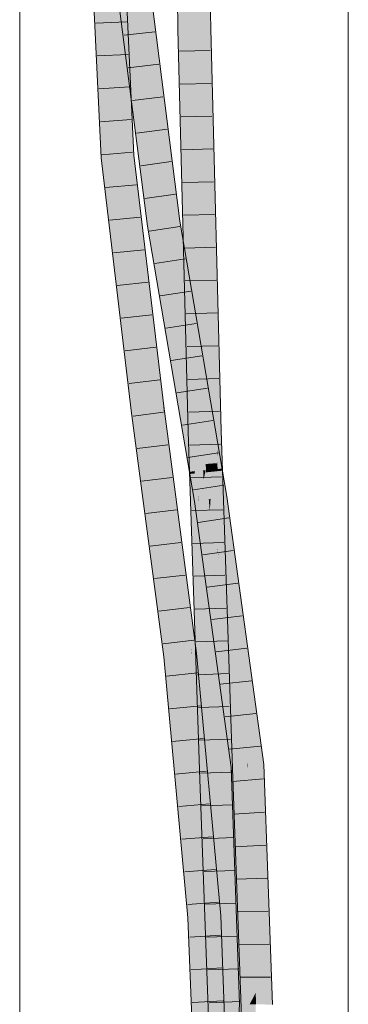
# Model space of a CAD drawing. Extents: x -620 to 300, y 62 to 1107.
# Tile 173 of 256: x 175.68 to 178.18, y 794.79 to 802.29. Entities that reach past the tile are written whole.
import ezdxf

# ---------------------------------------------------------------- set-up
doc = ezdxf.new("R2010")
doc.units = 0
doc.layers.get('0').update_dxf_attribs({"lineweight": 35})
doc.layers.add('E_Detail_Linie_Text_Bem', color=7, linetype='Continuous', lineweight=13)
for name, color, linetype, lineweight, true_color in [('E_Leerrohr 25-A06G9G0X8I', 7, 'Continuous', 9, 0xff8000), ('E_Leerrohr 25-Shading', 7, 'Continuous', 9, 0xff8000), ('E_Leerrohr 32-A06G9G128I', 7, 'Continuous', 9, 0x00b300), ('E_Leerrohr 32-Shading', 7, 'Continuous', 9, 0x00b300)]:
    doc.layers.add(name, color=color, linetype=linetype, lineweight=lineweight, true_color=true_color)

# ---------------------------------------------------------------- blocks, each defined once
blk = doc.blocks.new('Shading-A06G9FMN8I', base_point=(255.3952, 758.4784))
at = {"layer": 'E_Leerrohr 25-Shading', "color": 43, "true_color": 0xd7ab7f}
for points in [[(176.8829, 802.2201), (176.9195, 802.2209), (176.8711, 803.0981), (176.9077, 803.0978)], [(177.087, 803.0697), (177.0845, 803.0964), (177.0962, 802.225)], [(177.1272, 802.6439), (177.087, 803.0697), (177.1328, 802.2258), (177.0962, 802.225)], [(176.8829, 802.2201), (176.8926, 801.8462), (176.9195, 802.2209), (176.9744, 800.0952)], [(177.1328, 802.2258), (177.0962, 802.225), (177.1871, 800.0442), (177.1038, 801.9321)], [(177.1328, 802.2258), (177.1871, 800.0442), (177.1874, 800.1158)], [(177.1134, 801.7144), (177.1038, 801.9321), (177.1754, 799.1611)], [(176.8926, 801.8462), (176.9621, 799.1548), (176.9744, 800.0952), (176.9987, 799.1559)], [(177.1807, 799.1613), (177.1776, 800.2594), (177.1754, 799.1611), (177.1134, 801.7144)], [(177.1871, 800.0442), (177.1776, 800.2594), (177.1839, 799.1613), (177.1807, 799.1613)], [(177.1871, 800.0442), (177.1922, 799.9289), (177.1874, 800.1158)], [(177.212, 799.1622), (177.1922, 799.9289), (177.1839, 799.1613), (177.1871, 800.0442)], [(176.9621, 799.1548), (177.0388, 797.9543), (176.9987, 799.1559)], [(176.9621, 799.1548), (177.0504, 796.5071), (177.0388, 797.9543), (177.0729, 796.5079)], [(177.1807, 799.1613), (177.1754, 799.1611), (177.1823, 799.0236)], [(177.1823, 799.0236), (177.1754, 799.1611), (177.1836, 798.9167)], [(177.1823, 799.0236), (177.1847, 799.0168), (177.1807, 799.1613), (177.1839, 799.1613)], [(177.1847, 799.0168), (177.2201, 798.9188), (177.1839, 799.1613), (177.212, 799.1622)], [(177.1847, 799.0168), (177.1823, 799.0236), (177.185, 798.9702)], [(177.1836, 798.9167), (177.1855, 798.8658), (177.1823, 799.0236), (177.185, 798.9702)], [(177.185, 798.9702), (177.1876, 798.9173), (177.1847, 799.0168), (177.2198, 798.9197)], [(177.185, 798.9702), (177.1853, 798.9171), (177.1876, 798.9173)], [(177.1855, 798.8658), (177.1836, 798.9167), (177.1856, 798.8558)], [(177.1853, 798.9171), (177.2491, 797.6895), (177.1876, 798.9173)], [(177.1853, 798.9171), (177.1855, 798.8658), (177.2491, 797.6895), (177.2768, 796.5151)], [(177.1876, 798.9173), (177.2491, 797.6895), (177.2198, 798.9197), (177.2201, 798.9188)], [(177.2491, 797.6895), (177.2851, 796.9708), (177.2201, 798.9188)], [(177.2637, 796.5146), (177.2768, 796.5151), (177.1856, 798.8558), (177.1855, 798.8658)], [(177.0729, 796.5079), (177.087, 796.5084), (177.0388, 797.9543)], [(177.2851, 796.9708), (177.2491, 797.6895), (177.2959, 796.5157), (177.2768, 796.5151)], [(177.2959, 796.5157), (177.3003, 796.5159), (177.2851, 796.9708)], [(177.0504, 796.5071), (177.1272, 794.417), (177.0729, 796.5079)], [(177.1272, 794.417), (177.087, 796.5084), (177.0729, 796.5079)], [(177.087, 796.5084), (177.1534, 794.1389), (177.1038, 796.052)], [(177.087, 796.5084), (177.1272, 794.417), (177.1534, 794.1389), (177.1374, 794.1384)], [(177.2768, 796.5151), (177.2637, 796.5146), (177.3085, 795.2943)], [(177.2959, 796.5157), (177.2768, 796.5151), (177.3507, 794.1459), (177.3085, 795.2943)], [(177.3574, 794.1461), (177.3873, 794.1472), (177.2959, 796.5157), (177.3003, 796.5159)], [(177.2959, 796.5157), (177.3507, 794.1459), (177.3574, 794.1461)], [(177.1534, 794.1389), (177.174, 794.1396), (177.1038, 796.052)]]:
    blk.add_solid(points, dxfattribs=at)
at = {"layer": 'E_Leerrohr 25-Shading', "color": 31, "true_color": 0xfabd7f}
for points in [[(176.9195, 802.2209), (177.0079, 802.223), (176.9077, 803.0978), (176.9961, 803.0971)], [(177.0022, 802.6443), (177.0079, 802.223), (177.0845, 803.0964), (177.0962, 802.225)], [(176.9987, 799.1559), (177.0871, 799.1585), (176.9195, 802.2209), (177.0079, 802.223)], [(177.0079, 802.223), (177.0672, 799.9273), (177.0962, 802.225), (177.1038, 801.9321)], [(177.0672, 799.9273), (177.0871, 799.1585), (177.1038, 801.9321), (177.1754, 799.1611)], [(176.9987, 799.1559), (177.0388, 797.9543), (177.0271, 799.1567)], [(177.0388, 797.9543), (177.0871, 799.1585), (177.0271, 799.1567)], [(177.0388, 797.9543), (177.087, 796.5084), (177.0871, 799.1585), (177.1754, 796.5115)], [(177.0871, 799.1585), (177.0953, 798.9101), (177.1754, 799.1611), (177.1836, 798.9167)], [(177.1813, 798.9165), (177.0953, 798.9101), (177.1828, 798.8555), (177.0974, 798.8469)], [(177.1856, 798.8558), (177.1836, 798.9167), (177.1828, 798.8555), (177.1813, 798.9165)], [(177.1828, 798.8555), (177.0974, 798.8469), (177.2397, 796.5138), (177.1754, 796.5115)], [(177.1856, 798.8558), (177.1828, 798.8555), (177.2637, 796.5146), (177.2397, 796.5138)], [(177.087, 796.5084), (177.1038, 796.052), (177.0989, 796.5089)], [(177.1038, 796.052), (177.1754, 796.5115), (177.0989, 796.5089)], [(177.1038, 796.052), (177.174, 794.1396), (177.1754, 796.5115), (177.2623, 794.1428)], [(177.2397, 796.5138), (177.1754, 796.5115), (177.2574, 795.7612)], [(177.2574, 795.7612), (177.1754, 796.5115), (177.2956, 794.1439), (177.2623, 794.1428)], [(177.2637, 796.5146), (177.2397, 796.5138), (177.3015, 795.3586), (177.2574, 795.7612)], [(177.3085, 795.2943), (177.2637, 796.5146), (177.3015, 795.3586)], [(177.3209, 794.1448), (177.3109, 795.0697), (177.2574, 795.7612), (177.3015, 795.3586)], [(177.3209, 794.1448), (177.2574, 795.7612), (177.2956, 794.1439)], [(177.3109, 795.0697), (177.3085, 795.2943), (177.3015, 795.3586)], [(177.348, 794.2186), (177.3085, 795.2943), (177.3411, 794.1456), (177.3109, 795.0697)], [(177.3109, 795.0697), (177.3209, 794.1448), (177.3411, 794.1456)]]:
    blk.add_solid(points, dxfattribs=at)
at = {"layer": 'E_Leerrohr 32-Shading', "color": 83, "true_color": 0x7fbd7f}
for points in [[(176.2753, 802.5311), (176.2158, 803.0232), (176.3089, 801.8085), (176.2435, 802.4264)], [(176.4883, 802.1469), (176.4651, 803.0412), (176.4575, 802.5014), (176.4553, 803.0276)], [(176.5077, 801.9229), (176.5002, 802.285), (176.4883, 802.1469), (176.4651, 803.0412)], [(176.6119, 802.7194), (176.6908, 802.0995), (176.6351, 802.7217)], [(176.6761, 802.5051), (176.6483, 802.723), (176.8303, 801.0233), (176.6747, 802.3357)], [(176.4682, 802.4489), (176.3995, 802.6986), (176.6005, 801.4102), (176.4758, 802.0991)], [(176.4579, 802.4075), (176.5113, 801.2602), (176.4575, 802.5014), (176.4805, 802.2359)], [(176.6542, 802.509), (176.6908, 802.0995), (176.6747, 802.3357)], [(176.8733, 800.7561), (176.6761, 802.5051), (176.8621, 800.7545), (176.8302, 801.0234)], [(176.6761, 802.5051), (176.8733, 800.7561), (176.7054, 802.275)], [(176.2435, 802.4264), (176.2987, 801.2415), (176.3089, 801.8085), (176.3352, 801.2446)], [(176.5435, 801.3542), (176.5002, 802.285), (176.5138, 801.6297)], [(176.6747, 802.3357), (176.6908, 802.0995), (176.8303, 801.0233), (176.8409, 800.9213)], [(176.7054, 802.275), (176.7119, 802.2162), (176.8983, 800.7599), (176.8759, 800.7565)], [(176.5113, 801.2602), (176.5113, 801.2595), (176.4805, 802.2359), (176.4883, 802.1469)], [(176.7119, 802.2162), (176.8733, 800.7561), (176.8759, 800.7565)], [(176.5214, 801.2603), (176.5077, 801.9229), (176.5113, 801.2595), (176.4883, 802.1469)], [(176.5077, 801.9229), (176.4758, 802.0991), (176.5279, 801.6904)], [(176.6572, 800.7238), (176.6005, 801.4102), (176.5279, 801.6904), (176.5077, 801.9229)], [(176.6572, 800.7238), (176.5279, 801.6904), (176.6271, 800.9111)], [(176.5214, 801.2603), (176.5478, 801.2626), (176.5138, 801.6297), (176.5435, 801.3542)], [(176.6005, 801.4102), (176.6572, 800.7238), (176.6873, 800.7283)], [(176.2987, 801.2415), (176.3296, 800.9832), (176.3352, 801.2446), (176.4514, 800.2729)], [(176.5113, 801.2595), (176.5444, 800.9827), (176.5214, 801.2603)], [(176.5214, 801.2603), (176.5342, 801.106), (176.5478, 801.2626), (176.5448, 801.0153)], [(176.7479, 799.3462), (176.5478, 801.2626), (176.7404, 799.3453), (176.5448, 801.0153)], [(176.5478, 801.2626), (176.7479, 799.3462), (176.6195, 800.6633)], [(176.5342, 801.106), (176.5444, 800.9827), (176.5448, 801.0153)], [(176.5448, 801.0153), (176.5444, 800.9827), (176.7404, 799.3453)], [(176.8302, 801.0234), (176.8409, 800.9213), (176.8621, 800.7545)], [(176.4514, 800.2729), (176.3296, 800.9832), (176.4839, 800.0012), (176.3955, 800.4321)], [(176.6271, 800.9111), (176.6511, 800.7229), (176.6572, 800.7238)], [(176.6511, 800.7229), (176.8124, 799.994), (176.6572, 800.7238)], [(176.8124, 799.994), (176.6511, 800.7229), (176.9613, 799.12), (176.7327, 800.2435)], [(176.8124, 799.994), (176.6873, 800.7283), (176.6572, 800.7238)], [(176.8621, 800.7545), (176.9459, 800.2628), (176.8733, 800.7561)], [(176.8733, 800.7561), (176.9459, 800.2628), (176.8759, 800.7565), (176.9394, 800.3301)], [(176.9394, 800.3301), (176.8983, 800.7599), (176.8759, 800.7565)], [(176.9246, 800.6055), (176.8983, 800.7599), (176.9294, 800.5561)], [(176.9744, 800.0952), (176.9294, 800.5561), (176.9394, 800.3301), (176.8983, 800.7599)], [(176.6195, 800.6633), (176.7479, 799.3462), (176.7407, 799.6502), (176.772, 799.3492)], [(177.0778, 799.5847), (177.1272, 799.4166), (176.9294, 800.5561), (176.9246, 800.6055)], [(176.9744, 800.0952), (177.0778, 799.5847), (176.9294, 800.5561)], [(176.3955, 800.4321), (176.5286, 799.3186), (176.4839, 800.0012), (176.565, 799.3232)], [(176.9394, 800.3301), (176.9459, 800.2628), (176.9744, 800.0952)], [(176.9613, 799.12), (176.7327, 800.2435), (177.0065, 798.8546), (176.7615, 800.0747)], [(177.0778, 799.5847), (176.9744, 800.0952), (177.0388, 799.7174)], [(177.0065, 798.8546), (176.7615, 800.0747), (176.97, 798.8511)], [(177.0388, 799.7174), (177.1038, 799.3359), (177.0778, 799.5847), (177.1288, 799.2509)], [(176.772, 799.3492), (176.7767, 799.3499), (176.7407, 799.6502)], [(177.1922, 799.035), (177.1272, 799.4166), (177.1288, 799.2509), (177.0778, 799.5847)], [(176.7404, 799.3453), (176.7826, 799.0252), (176.7479, 799.3462)], [(176.7479, 799.3462), (176.7826, 799.0252), (176.772, 799.3492), (176.7776, 799.301)], [(176.7776, 799.301), (176.7767, 799.3499), (176.772, 799.3492)], [(176.7767, 799.3499), (176.7776, 799.301), (176.9886, 797.4662), (176.983, 797.5085)], [(176.7811, 799.3164), (176.7767, 799.3499), (176.9964, 797.4671), (176.9886, 797.4662)], [(176.5286, 799.3186), (176.5689, 799.0142), (176.565, 799.3232), (176.749, 797.9301)], [(176.9556, 797.7479), (176.7776, 799.301), (176.9656, 797.6403), (176.7826, 799.0252)], [(176.8005, 799.1499), (177.0009, 797.652), (176.7811, 799.3164)], [(177.1288, 799.2509), (177.1038, 799.3359), (177.1866, 798.872), (177.1829, 798.8717)], [(177.2191, 798.8752), (177.1288, 799.2509), (177.1866, 798.872)], [(177.1288, 799.2509), (177.2201, 798.8711), (177.1922, 799.035)], [(176.8005, 799.1499), (176.9982, 797.4673), (177.0009, 797.652), (177.0153, 797.4692)], [(176.9964, 797.4671), (176.9982, 797.4673), (176.8005, 799.1499)], [(176.749, 797.9301), (176.5689, 799.0142), (176.7777, 797.4427), (176.7698, 797.4933)], [(177.0092, 798.8381), (177.0065, 798.8546), (176.9728, 798.8344), (176.97, 798.8511)], [(177.0086, 798.6242), (177.043, 798.6296), (176.9728, 798.8344), (177.0092, 798.8381)], [(177.0093, 798.8381), (177.0065, 798.8546), (177.0092, 798.8381)], [(177.0388, 798.665), (177.0093, 798.8381), (177.043, 798.6296), (177.0092, 798.8381)], [(177.1866, 798.872), (177.1829, 798.8717), (177.1891, 798.8561), (177.1856, 798.8558)], [(177.1856, 798.8558), (177.2195, 798.6568), (177.1891, 798.8561)], [(177.2201, 798.8593), (177.2201, 798.8711), (177.1866, 798.872), (177.2191, 798.8752)], [(177.2201, 798.8593), (177.1866, 798.872), (177.1891, 798.8561)], [(177.2195, 798.6568), (177.2201, 798.8593), (177.1891, 798.8561)], [(177.2453, 798.6608), (177.2215, 798.8594), (177.2195, 798.6568), (177.2201, 798.8593)], [(177.2201, 798.8711), (177.2215, 798.8594), (177.2221, 798.8594)], [(177.2215, 798.8594), (177.2201, 798.8711), (177.2201, 798.8593)], [(177.2215, 798.8594), (177.2453, 798.6608), (177.2221, 798.8594), (177.2557, 798.6624)], [(177.0086, 798.6242), (177.1272, 797.7672), (177.043, 798.6296)], [(177.043, 798.6296), (177.0448, 798.6298), (177.0388, 798.665)], [(177.1272, 797.7672), (177.0448, 798.6298), (177.043, 798.6296)], [(177.0448, 798.6298), (177.1272, 797.7672), (177.1038, 798.2032), (177.1922, 797.2974)], [(177.2453, 798.6608), (177.2195, 798.6568), (177.3085, 798.0129)], [(177.2557, 798.6624), (177.2453, 798.6608), (177.3735, 797.5428), (177.3085, 798.0129)], [(177.2557, 798.6624), (177.3735, 797.5428), (177.2851, 798.4493)], [(177.2851, 798.4493), (177.3735, 797.5428), (177.5351, 796.6408), (177.4467, 797.0131)], [(177.126, 798.0137), (177.1038, 798.2032), (177.1118, 798.121)], [(177.1038, 798.2032), (177.126, 798.0137), (177.2223, 797.3467), (177.2362, 797.1774)], [(177.2201, 797.0955), (177.1118, 798.121), (177.1922, 797.2974)], [(177.2201, 797.0955), (177.2461, 796.9861), (177.1118, 798.121), (177.126, 798.0137)], [(177.126, 798.0137), (177.2461, 796.9861), (177.2362, 797.1774), (177.2548, 796.9495)], [(176.749, 797.9301), (176.7777, 797.4427), (176.8129, 797.4466)], [(176.983, 797.5085), (176.9556, 797.7479), (176.9656, 797.6403)], [(177.0009, 797.652), (177.0153, 797.4692), (177.0161, 797.5375), (177.0217, 797.4699)], [(176.7698, 797.4933), (176.7765, 797.4426), (176.7777, 797.4427)], [(176.9964, 797.4671), (176.9886, 797.4662), (177.0442, 796.8869), (177.0388, 796.9213)], [(176.9982, 797.4673), (176.9964, 797.4671), (177.0496, 796.8531), (177.0442, 796.8869)], [(177.0153, 797.4692), (176.9982, 797.4673), (177.0529, 796.8319), (177.0496, 796.8531)], [(177.0529, 796.8319), (177.0217, 797.4699), (177.0153, 797.4692)], [(177.0217, 797.4699), (177.0249, 797.4703), (177.0161, 797.5375)], [(177.035, 797.2578), (177.0249, 797.4703), (177.0217, 797.4699)], [(177.0529, 796.8319), (177.0559, 796.813), (177.0217, 797.4699), (177.035, 797.2578)], [(177.1272, 796.3613), (177.0249, 797.4703), (177.0674, 796.7398), (177.035, 797.2578)], [(176.7777, 797.4427), (176.7765, 797.4426), (176.9763, 795.4532), (176.8502, 796.6435)], [(176.8129, 797.4466), (176.7777, 797.4427), (176.9343, 796.0007)], [(176.7777, 797.4427), (176.9763, 795.4532), (176.9936, 795.4543)], [(176.9006, 796.4954), (176.8129, 797.4466), (176.8839, 796.6013)], [(177.2223, 797.3467), (177.2548, 796.9495), (177.2403, 797.2166), (177.2679, 796.8945)], [(177.035, 797.2578), (177.0559, 796.813), (177.0674, 796.7398)], [(177.2679, 796.8945), (177.3085, 796.7235), (177.2403, 797.2166)], [(177.2913, 796.5996), (177.2461, 796.9861), (177.2851, 796.6257), (177.2201, 797.0955)], [(177.2913, 796.5996), (177.2931, 796.5998), (177.2461, 796.9861), (177.2679, 796.8945)], [(177.4467, 797.0131), (177.5013, 796.6185), (177.5351, 796.6408), (177.5378, 796.6218)], [(177.0388, 796.9213), (177.0633, 796.6553), (177.0442, 796.8869)], [(177.0496, 796.8531), (177.0442, 796.8869), (177.0598, 796.7311), (177.0633, 796.6553)], [(177.2931, 796.5998), (177.3252, 796.6027), (177.2679, 796.8945), (177.3085, 796.7235)], [(177.0559, 796.813), (177.0496, 796.8531), (177.0598, 796.7311)], [(177.0674, 796.7398), (177.0559, 796.813), (177.0713, 796.6779)], [(177.0928, 796.3353), (177.0559, 796.813), (177.0598, 796.7311)], [(177.0559, 796.813), (177.0928, 796.3353), (177.0713, 796.6779)], [(177.0598, 796.7311), (177.0633, 796.6553), (177.0928, 796.3353)], [(177.1922, 795.6561), (177.1272, 796.3613), (177.0713, 796.6779), (177.0674, 796.7398)], [(176.9763, 795.4532), (176.8502, 796.6435), (176.9706, 795.4528), (176.8797, 796.3229)], [(177.1922, 795.6561), (177.0713, 796.6779), (177.1772, 795.751)], [(177.0928, 796.3353), (177.1382, 795.9985), (177.0713, 796.6779), (177.1772, 795.751)], [(176.9656, 795.7905), (176.9006, 796.4954), (176.9343, 796.0007), (176.8839, 796.6013)], [(177.2851, 796.6257), (177.2888, 796.5994), (177.2913, 796.5996)], [(177.2913, 796.5996), (177.2888, 796.5994), (177.2955, 796.5312), (177.2985, 796.4454)], [(177.2985, 796.4454), (177.2888, 796.5994), (177.3555, 794.7958), (177.3533, 794.7958)], [(177.2913, 796.5996), (177.2955, 796.5312), (177.2931, 796.5998)], [(177.2931, 796.5998), (177.2955, 796.5312), (177.3252, 796.6027), (177.3361, 795.8658)], [(177.3361, 795.8658), (177.3735, 795.254), (177.3252, 796.6027)], [(177.5013, 796.6185), (177.5117, 796.3269), (177.5378, 796.6218), (177.6001, 794.8806)], [(177.2955, 796.5312), (177.2985, 796.4454), (177.3361, 795.8658), (177.3365, 795.8416)], [(177.2987, 796.441), (177.2985, 796.4454), (177.3584, 794.7958), (177.3555, 794.7958)], [(177.3365, 795.8416), (177.2987, 796.441), (177.3475, 795.0946)], [(176.8797, 796.3229), (176.96, 795.4521), (176.9706, 795.4528)], [(177.1382, 795.9985), (177.0928, 796.3353), (177.1038, 796.2162)], [(177.5117, 796.3269), (177.5667, 794.7926), (177.6001, 794.8806), (177.6033, 794.792)], [(177.1729, 795.4663), (177.2095, 795.4688), (177.1038, 796.2162), (177.1382, 795.9985)], [(176.9656, 795.7905), (176.9343, 796.0007), (176.9385, 795.9618)], [(177.1382, 795.9985), (177.2095, 795.4688), (177.1772, 795.751)], [(176.9385, 795.9618), (176.9936, 795.4543), (176.9656, 795.7905), (176.9966, 795.4545)], [(177.3365, 795.8416), (177.3735, 795.254), (177.3361, 795.8658)], [(177.3584, 794.7958), (177.3365, 795.8416), (177.3475, 795.0946)], [(177.3584, 794.7958), (177.3899, 794.7953), (177.3365, 795.8416), (177.3735, 795.254)], [(177.1772, 795.751), (177.2095, 795.4688), (177.1922, 795.6561)], [(176.9706, 795.4528), (176.96, 795.4521), (176.9772, 795.2862)], [(176.9772, 795.2862), (176.96, 795.4521), (177.0404, 793.683), (177.028, 793.6828)], [(176.9872, 795.1897), (176.9763, 795.4532), (176.9772, 795.2862), (176.9706, 795.4528)], [(176.9936, 795.4543), (176.9763, 795.4532), (177.0183, 794.8886), (176.9872, 795.1897)], [(176.9936, 795.4543), (177.0015, 795.2747), (176.9966, 795.4545)], [(177.0015, 795.2747), (177.0183, 794.8886), (176.9966, 795.4545)], [(177.1729, 795.4663), (177.2201, 795.1913), (177.2095, 795.4688)], [(177.1729, 795.4663), (177.2413, 793.6864), (177.2201, 795.1913), (177.261, 793.6868)], [(177.0489, 793.6832), (176.9872, 795.1897), (177.0404, 793.683), (176.9772, 795.2862)], [(177.0388, 794.3544), (177.0183, 794.8886), (177.0489, 793.6832), (176.9872, 795.1897)], [(177.261, 793.6868), (177.2779, 793.687), (177.2201, 795.1913)], [(177.3555, 794.7958), (177.3533, 794.7958), (177.3468, 794.3548), (177.2851, 793.8582)], [(177.3584, 794.7958), (177.3555, 794.7958), (177.3511, 794.3888), (177.3468, 794.3548)], [(177.3735, 794.5695), (177.3899, 794.7953), (177.3511, 794.3888), (177.3584, 794.7958)]]:
    blk.add_solid(points, dxfattribs=at)
at = {"layer": 'E_Leerrohr 32-Shading', "color": 83, "true_color": 0x7fd57f}
for points in [[(176.6119, 802.7194), (176.5578, 802.4445), (176.6908, 802.0995), (176.6895, 801.4103)], [(176.3643, 802.5187), (176.2753, 802.5311), (176.3977, 801.8007), (176.3089, 801.8085)], [(176.4579, 802.4075), (176.3643, 802.5187), (176.3977, 801.8007)], [(176.5578, 802.4445), (176.4682, 802.4489), (176.6895, 801.4103), (176.6005, 801.4102)], [(176.3977, 801.8007), (176.4232, 801.252), (176.4579, 802.4075), (176.5113, 801.2595)], [(176.6908, 802.0995), (176.6895, 801.4103), (176.849, 800.7525), (176.7747, 800.7414)], [(176.6908, 802.0995), (176.849, 800.7525), (176.8409, 800.9213)], [(176.3089, 801.8085), (176.3352, 801.2446), (176.3977, 801.8007), (176.4232, 801.252)], [(176.6752, 801.4103), (176.6005, 801.4102), (176.7747, 800.7414), (176.6873, 800.7283)], [(176.6895, 801.4103), (176.6752, 801.4103), (176.7747, 800.7414)], [(176.3352, 801.2446), (176.4514, 800.2729), (176.4232, 801.252), (176.5404, 800.2728)], [(176.4232, 801.252), (176.5404, 800.2728), (176.5113, 801.2595), (176.5444, 800.9827)], [(176.5404, 800.2728), (176.6527, 799.3342), (176.5444, 800.9827), (176.7404, 799.3453)], [(176.849, 800.7525), (176.8621, 800.7545), (176.8409, 800.9213)], [(176.6873, 800.7283), (176.8124, 799.994), (176.7747, 800.7414), (176.901, 800.0001)], [(176.7747, 800.7414), (176.901, 800.0001), (176.849, 800.7525)], [(176.901, 800.0001), (176.8621, 800.7545), (176.849, 800.7525)], [(176.9459, 800.2628), (176.8621, 800.7545), (177.0022, 799.4061), (176.901, 800.0001)], [(176.5066, 800.2728), (176.4514, 800.2729), (176.4839, 800.0012)], [(176.5404, 800.2728), (176.5066, 800.2728), (176.565, 799.3232), (176.4839, 800.0012)], [(176.5404, 800.2728), (176.565, 799.3232), (176.6527, 799.3342)], [(176.9744, 800.0952), (176.9459, 800.2628), (177.0238, 799.5897), (177.0145, 799.5112)], [(176.9459, 800.2628), (177.0022, 799.4061), (176.9763, 799.9296)], [(176.9744, 800.0952), (177.0238, 799.5897), (177.0388, 799.7174)], [(177.0022, 799.4061), (176.901, 800.0001), (176.9613, 799.12), (176.8124, 799.994)], [(177.0022, 799.4061), (177.0496, 799.1281), (176.9763, 799.9296)], [(177.0388, 799.7174), (177.0238, 799.5897), (177.1038, 799.3359), (177.0942, 799.2541)], [(177.0145, 799.5112), (177.0496, 799.1281), (177.0238, 799.5897), (177.0947, 798.8632)], [(177.0942, 799.2541), (177.0238, 799.5897), (177.0736, 799.0791)], [(176.6527, 799.3342), (176.8376, 797.9346), (176.7404, 799.3453), (176.7826, 799.0252)], [(177.0022, 799.4061), (176.9613, 799.12), (176.9686, 799.1207)], [(177.0496, 799.1281), (177.0022, 799.4061), (176.9686, 799.1207)], [(176.565, 799.3232), (176.749, 797.9301), (176.6527, 799.3342), (176.8376, 797.9346)], [(177.0942, 799.2541), (177.2195, 798.6568), (177.1038, 799.3359)], [(177.2195, 798.6568), (177.0942, 799.2541), (177.0947, 798.8632), (177.0736, 799.0791)], [(177.0161, 799.125), (176.9613, 799.12), (177.0293, 798.8568), (177.0065, 798.8546)], [(177.0947, 798.8632), (177.0496, 799.1281), (177.0293, 798.8568), (177.0161, 799.125)], [(176.9481, 797.5712), (176.9665, 797.6158), (176.7863, 798.9533), (176.7826, 799.0252)], [(176.9656, 797.6403), (176.7826, 799.0252), (176.9665, 797.6158)], [(176.9007, 797.4564), (176.9481, 797.5712), (176.8376, 797.9346), (176.7863, 798.9533)], [(177.0092, 798.8549), (177.0065, 798.8546), (177.0093, 798.8381)], [(177.0093, 798.8381), (177.015, 798.8554), (177.0092, 798.8549)], [(177.0093, 798.8381), (177.0388, 798.665), (177.015, 798.8554), (177.038, 798.6809)], [(177.038, 798.6809), (177.0293, 798.8568), (177.015, 798.8554)], [(177.0448, 798.6298), (177.0788, 798.789), (177.0293, 798.8568), (177.0753, 798.8613)], [(177.0447, 798.6305), (177.0448, 798.6298), (177.038, 798.6811), (177.0293, 798.8568)], [(177.0788, 798.789), (177.0947, 798.8632), (177.0753, 798.8613)], [(177.0864, 798.6362), (177.0947, 798.8632), (177.0788, 798.789)], [(177.0864, 798.6362), (177.1183, 798.6412), (177.0947, 798.8632), (177.0974, 798.8469)], [(177.2195, 798.6568), (177.0947, 798.8632), (177.1321, 798.6433)], [(177.1183, 798.6412), (177.1321, 798.6433), (177.0974, 798.8469)], [(177.0788, 798.789), (177.0448, 798.6298), (177.0864, 798.6362)], [(177.0388, 798.665), (177.0447, 798.6305), (177.038, 798.6811)], [(177.0448, 798.6298), (177.1038, 798.2032), (177.0864, 798.6362)], [(177.0864, 798.6362), (177.1038, 798.2032), (177.1183, 798.6412), (177.1261, 798.5499)], [(177.1261, 798.5499), (177.1321, 798.6433), (177.1183, 798.6412)], [(177.2156, 797.5046), (177.1836, 798.2639), (177.1261, 798.5499), (177.1321, 798.6433)], [(177.2195, 798.6568), (177.1321, 798.6433), (177.3085, 798.0129), (177.3451, 797.1033)], [(177.1832, 798.2745), (177.1321, 798.6433), (177.1836, 798.2639)], [(177.2223, 797.3467), (177.2156, 797.5046), (177.1038, 798.2032), (177.1261, 798.5499)], [(177.1836, 798.2639), (177.1926, 798.1976), (177.1832, 798.2745), (177.1919, 798.2109)], [(177.1836, 798.2639), (177.2156, 797.5046), (177.1926, 798.1976), (177.2403, 797.2166)], [(177.1926, 798.1976), (177.3434, 797.0855), (177.1919, 798.2109), (177.3451, 797.1033)], [(177.2403, 797.2166), (177.3085, 796.7235), (177.1926, 798.1976), (177.3434, 797.0855)], [(177.3451, 797.1033), (177.4101, 796.6332), (177.3085, 798.0129), (177.3735, 797.5428)], [(176.749, 797.9301), (176.8129, 797.4466), (176.8376, 797.9346), (176.9007, 797.4564)], [(176.9723, 797.4644), (176.9665, 797.6158), (176.9608, 797.4631), (176.9481, 797.5712)], [(176.983, 797.5085), (176.9656, 797.6403), (176.9861, 797.4659), (176.9665, 797.6158)], [(176.9861, 797.4659), (176.9665, 797.6158), (176.9723, 797.4644)], [(176.9481, 797.5712), (176.9007, 797.4564), (176.9608, 797.4631)], [(177.3735, 797.5428), (177.4101, 796.6332), (177.4467, 797.0131)], [(176.9861, 797.4659), (176.9723, 797.4644), (177.0847, 795.4604), (177.0022, 796.3558)], [(176.9861, 797.4659), (176.9886, 797.4662), (176.983, 797.5085)], [(176.9886, 797.4662), (176.9861, 797.4659), (177.0388, 796.9213), (177.0385, 796.9161)], [(177.0354, 796.8682), (177.0385, 796.9161), (177.0047, 797.1125), (176.9861, 797.4659)], [(176.9861, 797.4659), (177.0847, 795.4604), (177.0918, 795.4609)], [(177.2156, 797.5046), (177.2223, 797.3467), (177.2403, 797.2166)], [(176.9007, 797.4564), (176.8129, 797.4466), (176.9372, 797.0609), (176.9006, 796.4954)], [(176.9007, 797.4564), (176.9953, 796.6131), (176.9608, 797.4631), (176.9756, 797.3452)], [(176.9007, 797.4564), (176.9372, 797.0609), (176.9347, 797.1533)], [(176.9756, 797.3452), (176.9723, 797.4644), (176.9608, 797.4631)], [(176.9372, 797.0609), (177.0022, 796.3558), (176.9347, 797.1533), (176.9953, 796.6131)], [(177.0256, 796.7171), (177.0354, 796.8682), (177.0047, 797.1125)], [(177.4101, 796.6332), (177.3451, 797.1033), (177.4079, 796.6101), (177.3434, 797.0855)], [(176.9006, 796.4954), (176.9656, 795.7905), (176.9372, 797.0609), (177.0022, 796.3558)], [(177.4079, 796.6101), (177.3434, 797.0855), (177.3252, 796.6027), (177.3085, 796.7235)], [(177.4101, 796.6332), (177.4133, 796.6106), (177.4467, 797.0131), (177.5013, 796.6185)], [(177.0633, 796.6553), (177.0385, 796.9161), (177.0918, 795.4609), (177.0256, 796.7171)], [(177.0385, 796.9161), (177.0633, 796.6553), (177.0388, 796.9213)], [(177.0928, 796.3353), (177.0633, 796.6553), (177.102, 796.1887), (177.0962, 796.0983)], [(177.0633, 796.6553), (177.0918, 795.4609), (177.1336, 795.4637)], [(177.3252, 796.6027), (177.3735, 795.254), (177.4079, 796.6101)], [(177.4079, 796.6101), (177.3735, 795.254), (177.411, 796.6104), (177.4116, 796.5549)], [(177.4101, 796.6332), (177.4079, 796.6101), (177.411, 796.6104)], [(177.4101, 796.6332), (177.411, 796.6104), (177.4133, 796.6106)], [(177.4116, 796.5549), (177.4133, 796.6106), (177.411, 796.6104)], [(177.4751, 794.883), (177.4133, 796.6106), (177.4301, 794.7947), (177.4116, 796.5549)], [(177.5013, 796.6185), (177.4133, 796.6106), (177.5117, 796.3269), (177.495, 795.6686)], [(177.4133, 796.6106), (177.4751, 794.883), (177.495, 795.6686)], [(177.4261, 795.175), (177.4116, 796.5549), (177.3899, 794.7953), (177.3735, 795.254)], [(176.9656, 795.7905), (176.9966, 795.4545), (177.0022, 796.3558), (177.0847, 795.4604)], [(177.0928, 796.3353), (177.102, 796.1887), (177.1038, 796.2162)], [(177.4751, 794.883), (177.4783, 794.7939), (177.5117, 796.3269), (177.5667, 794.7926)], [(177.1023, 796.1929), (177.102, 796.1887), (177.1492, 795.4647), (177.1474, 795.4646)], [(177.1038, 796.2162), (177.1023, 796.1929), (177.1729, 795.4663), (177.1492, 795.4647)], [(177.0962, 796.0983), (177.1336, 795.4637), (177.102, 796.1887), (177.1474, 795.4646)], [(177.0264, 795.4565), (176.9966, 795.4545), (177.0328, 794.8889), (177.0183, 794.8886)], [(177.0847, 795.4604), (177.0264, 795.4565), (177.1067, 794.8898), (177.0328, 794.8889)], [(177.0918, 795.4609), (177.0847, 795.4604), (177.0966, 795.2794)], [(177.0847, 795.4604), (177.1067, 794.8898), (177.0966, 795.2794)], [(177.0918, 795.4609), (177.1067, 794.8898), (177.1336, 795.4637), (177.1421, 795.1982)], [(177.1336, 795.4637), (177.1421, 795.1982), (177.1474, 795.4646), (177.1535, 795.2969)], [(177.1474, 795.4646), (177.1535, 795.2969), (177.1492, 795.4647), (177.155, 795.3102)], [(177.155, 795.3102), (177.1729, 795.4663), (177.1492, 795.4647)], [(177.216, 793.686), (177.2413, 793.6864), (177.155, 795.3102), (177.1729, 795.4663)], [(177.1535, 795.2969), (177.1421, 795.1982), (177.2113, 793.6859), (177.1907, 793.6855)], [(177.2113, 793.6859), (177.216, 793.686), (177.1535, 795.2969), (177.155, 795.3102)], [(177.1421, 795.1982), (177.1067, 794.8898), (177.1907, 793.6855), (177.1529, 793.6849)], [(177.4301, 794.7947), (177.4261, 795.175), (177.3899, 794.7953)], [(177.0328, 794.8889), (177.0183, 794.8886), (177.0388, 794.3544)], [(177.1067, 794.8898), (177.0328, 794.8889), (177.0646, 793.6834), (177.0388, 794.3544)], [(177.1067, 794.8898), (177.0646, 793.6834), (177.1529, 793.6849)], [(177.4751, 794.883), (177.4301, 794.7947), (177.4761, 794.7939)], [(177.4783, 794.7939), (177.4751, 794.883), (177.4761, 794.7939)], [(177.4301, 794.7947), (177.3899, 794.7953), (177.4101, 793.8555), (177.3735, 794.5695)], [(177.4101, 793.8555), (177.4751, 794.7501), (177.4301, 794.7947), (177.4761, 794.7939)]]:
    blk.add_solid(points, dxfattribs=at)
blk = doc.blocks.new('Referenz-A06G9G138I')
at = {"layer": 'E_Detail_Linie_Text_Bem', "linetype": 'Continuous', "ltscale": 0.13}
for p, q in [((175.6798, 798.2348), (175.6798, 807.4149)), ((178.1798, 807.4149), (178.1798, 758.2348)), ((175.6798, 786.4348), (175.6798, 798.2348))]:
    blk.add_line(p, q, dxfattribs=at)
at = {"layer": 'E_Leerrohr 25-A06G9G0X8I', "linetype": 'Continuous', "ltscale": 0.13}
for p, q in [((176.8829, 802.2201), (176.8711, 803.0981)), ((177.1328, 802.2259), (177.1211, 803.0961)), ((176.9621, 799.1548), (176.8829, 802.2201)), ((177.212, 799.1622), (177.1328, 802.2259)), ((177.1296, 802.06), (176.8947, 802.0545)), ((177.1361, 801.8101), (176.9011, 801.8045)), ((177.1425, 801.5603), (176.9076, 801.5545)), ((177.149, 801.3104), (176.9141, 801.3046)), ((177.1554, 801.0606), (176.9205, 801.0546)), ((177.1619, 800.8107), (176.927, 800.8046)), ((177.1684, 800.5609), (176.9334, 800.5546)), ((177.1748, 800.311), (176.9399, 800.3047)), ((177.1813, 800.0611), (176.9464, 800.0547)), ((177.1877, 799.8113), (176.9528, 799.8047)), ((177.1942, 799.5614), (176.9593, 799.5547)), ((177.2006, 799.3116), (176.9657, 799.3048)), ((177.0505, 796.5072), (176.9621, 799.1548)), ((177.3003, 796.5159), (177.212, 799.1622)), ((177.2078, 799.0617), (176.9729, 799.0548)), ((177.2162, 798.8119), (176.9813, 798.8049)), ((177.2245, 798.5621), (176.9896, 798.555)), ((177.2329, 798.3123), (176.998, 798.305)), ((177.2412, 798.0625), (177.0063, 798.0551)), ((177.2495, 797.8127), (177.0146, 797.8052)), ((177.2579, 797.5629), (177.023, 797.5553)), ((177.2662, 797.3131), (177.0313, 797.3053)), ((177.2745, 797.0633), (177.0397, 797.0554)), ((177.2829, 796.8135), (177.048, 796.8055)), ((177.1374, 794.1384), (177.0505, 796.5072)), ((177.2912, 796.5637), (177.0563, 796.5556)), ((177.3873, 794.1472), (177.3003, 796.5159)), ((177.3002, 796.3139), (177.0654, 796.3057)), ((177.3094, 796.0641), (177.0745, 796.0559)), ((177.3186, 795.8143), (177.0837, 795.806)), ((177.3277, 795.5644), (177.0929, 795.5562)), ((177.3369, 795.3146), (177.102, 795.3064)), ((177.3461, 795.0648), (177.1112, 795.0565)), ((177.3552, 794.815), (177.1204, 794.8067))]:
    blk.add_line(p, q, dxfattribs=at)
at = {"layer": 'E_Leerrohr 32-A06G9G128I', "linetype": 'Continuous', "ltscale": 0.13}
for p, q in [((176.2987, 801.2415), (176.2151, 803.0383)), ((176.5478, 801.2625), (176.4651, 803.0412)), ((176.8983, 800.7599), (176.6483, 802.723)), ((176.6511, 800.7229), (176.3995, 802.6986)), ((176.4931, 802.2795), (176.2583, 802.2695)), ((176.7071, 802.2026), (176.4735, 802.1766)), ((176.5046, 802.0309), (176.2699, 802.0185)), ((176.7386, 801.9554), (176.5052, 801.9278)), ((176.5162, 801.7824), (176.2816, 801.7676)), ((176.77, 801.7081), (176.5368, 801.6791)), ((176.5277, 801.5339), (176.2933, 801.5167)), ((176.8015, 801.4609), (176.5685, 801.4303)), ((176.5286, 799.3186), (176.2987, 801.2415)), ((176.5392, 801.2853), (176.305, 801.2658)), ((176.7767, 799.3498), (176.5478, 801.2625)), ((176.833, 801.2136), (176.6002, 801.1816)), ((176.5672, 801.0376), (176.3331, 801.0167)), ((176.8645, 800.9664), (176.6319, 800.9328)), ((176.5968, 800.79), (176.3628, 800.7679)), ((177.0086, 798.6242), (176.6511, 800.7229)), ((176.8976, 800.7192), (176.6652, 800.6845)), ((177.2557, 798.6624), (176.8983, 800.7599)), ((176.6264, 800.5424), (176.3926, 800.519)), ((176.9396, 800.4729), (176.7072, 800.4379)), ((176.6561, 800.2948), (176.4224, 800.2702)), ((176.9816, 800.2265), (176.7492, 800.1914)), ((176.6857, 800.0472), (176.4521, 800.0213)), ((177.0236, 799.9801), (176.7912, 799.9449)), ((176.7153, 799.7996), (176.4819, 799.7725)), ((177.0655, 799.7337), (176.8332, 799.6984)), ((176.745, 799.552), (176.5117, 799.5236)), ((177.1075, 799.4873), (176.8752, 799.4519)), ((177.025, 797.4703), (176.7767, 799.3498)), ((176.7765, 797.4425), (176.5286, 799.3186)), ((176.7751, 799.3043), (176.542, 799.275)), ((177.1495, 799.241), (176.9172, 799.2054)), ((176.8079, 799.0562), (176.5747, 799.0274)), ((177.1915, 798.9946), (176.9592, 798.9589)), ((176.8407, 798.8081), (176.6074, 798.7798)), ((177.2334, 798.7482), (177.0012, 798.7123)), ((177.2888, 796.5994), (177.0086, 798.6242)), ((177.5378, 796.6218), (177.2557, 798.6624)), ((176.8734, 798.5601), (176.6401, 798.5321)), ((177.2705, 798.5004), (177.0381, 798.4657)), ((176.9062, 798.312), (176.6728, 798.2845)), ((177.3049, 798.2519), (177.0722, 798.2189)), ((176.939, 798.064), (176.7055, 798.0369)), ((177.3393, 798.0033), (177.1063, 797.9722)), ((176.9717, 797.8159), (176.7383, 797.7892)), ((177.3736, 797.7548), (177.1405, 797.7255)), ((177.0045, 797.5678), (176.771, 797.5416)), ((177.2095, 795.4688), (177.025, 797.4703)), ((177.408, 797.5062), (177.1746, 797.4787)), ((176.96, 795.4521), (176.7765, 797.4425)), ((177.0314, 797.3188), (176.7978, 797.2936)), ((177.4423, 797.2577), (177.2087, 797.232)), ((177.0544, 797.0692), (176.8206, 797.0453)), ((177.4767, 797.0091), (177.2429, 796.9852)), ((177.0774, 796.8197), (176.8435, 796.797)), ((177.511, 796.7606), (177.2771, 796.7385)), ((177.1004, 796.5701), (176.8664, 796.5487)), ((177.3533, 794.7959), (177.2888, 796.5994)), ((177.6033, 794.792), (177.5378, 796.6218)), ((177.5343, 796.5107), (177.3001, 796.4911)), ((177.1234, 796.3205), (176.8893, 796.3004)), ((177.5433, 796.2592), (177.3089, 796.243)), ((177.1464, 796.0709), (176.9122, 796.0521)), ((177.5524, 796.0076), (177.3177, 795.9949)), ((177.1694, 795.8213), (176.9351, 795.8038)), ((177.5614, 795.7561), (177.3266, 795.7467)), ((177.1924, 795.5717), (176.958, 795.5555)), ((177.028, 793.6828), (176.96, 795.4521)), ((177.2779, 793.687), (177.2095, 795.4688)), ((177.5704, 795.5046), (177.3355, 795.4986)), ((177.2076, 795.3215), (176.9731, 795.3068)), ((177.5794, 795.253), (177.3444, 795.2504)), ((177.2173, 795.0709), (176.9826, 795.0578)), ((177.5884, 795.0015), (177.3534, 795.0023)), ((177.2269, 794.8202), (176.9922, 794.8088)), ((177.2361, 793.1849), (177.3533, 794.7959))]:
    blk.add_line(p, q, dxfattribs=at)

msp = doc.modelspace()

# ---------------------------------------------------------------- block references
at = {"color": 8, "lineweight": 25, "ltscale": 0.25, "true_color": 0x808080}
msp.add_blockref('Referenz-A06G9G138I', (0, 0), dxfattribs=at)
msp.add_blockref('Shading-A06G9FMN8I', (255.3952, 758.4784))

doc.saveas('drawing.dxf')
